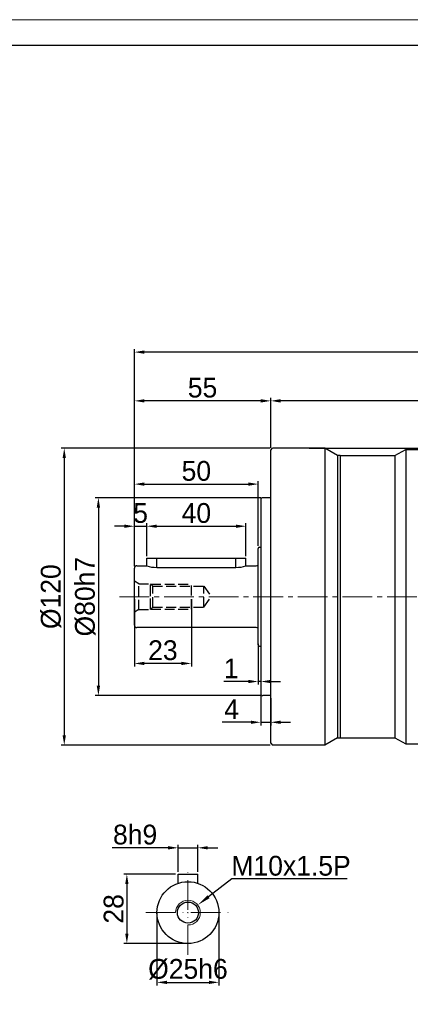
# Model space of a CAD drawing. Header units: millimetres. Extents: x 8091 to 8969, y -614 to 6.
# Tile 8 of 15: x 8344 to 8502, y -392 to 6. Entities that reach past the tile are written whole.
import ezdxf

# ---------------------------------------------------------------- set-up
doc = ezdxf.new("R2010")
doc.units = ezdxf.units.MM
doc.header["$PDSIZE"] = -5
for name, pattern in [('ACAD_ISO10W100', [18, 12, -3, 0, -3]), ('JIS_02_4.0', [5.5, 4, -1.5]), ('点画线', [18, 12, -2, 2, -2])]:
    doc.linetypes.add(name, pattern=pattern)
doc.layers.get('0').update_dxf_attribs({"lineweight": 18})
doc.layers.get('Defpoints').update_dxf_attribs({"lineweight": 18})
for name, color, linetype, lineweight in [('7中心线层', 7, '点画线', 18), ('中心线01', 7, 'JIS_02_4.0', 0), ('中心线层', 7, 'ACAD_ISO10W100', 0), ('图框_外框线', 7, 'Continuous', 18), ('尺寸线层', 3, 'Continuous', 18), ('标注线', 7, 'Continuous', 18), ('粗实线', 7, 'Continuous', 40), ('细实线', 7, 'Continuous', 18)]:
    doc.layers.add(name, color=color, linetype=linetype, lineweight=lineweight)
doc.styles.add('工程字', font='txt')
doc.dimstyles.new('DIMSTYLE_17', dxfattribs={"dimtxt": 8, "dimasz": 12, "dimexe": 0.18, "dimexo": 1, "dimgap": 1, "dimtad": 1, "dimtih": 1, "dimtoh": 1, "dimdec": 3, "dimdsep": 46, "dimtxsty": 'Standard', "dimblk": '_CAXARROW', "dimcen": 0.09, "dimdle": 24, "dimadec": 0, "dimazin": 0, "dimtfac": 0.7, "dimtdec": 3, "dimtofl": 0, "dimtmove": 0, "dimatfit": 3, "dimfxl": 1, "dimtolj": 1, "dimarcsym": 0})
doc.dimstyles.new('ISO-25', dxfattribs={"dimtxt": 8, "dimasz": 4, "dimexe": 1.25, "dimexo": 1, "dimgap": 1.3, "dimtad": 1, "dimtxsty": '工程字', "dimcen": 2, "dimdle": 8, "dimadec": 0, "dimazin": 0, "dimtfac": 1, "dimtmove": 0, "dimatfit": 3, "dimfxl": 1, "dimarcsym": 0})

# ---------------------------------------------------------------- blocks, each defined once
blk = doc.blocks.new('*D78')
at = {"layer": 'Defpoints', "color": 0, "lineweight": 30}
for p in [(8390.4, -148.24), (8445.4, -168.17), (8390.4, -215.87)]:
    blk.add_point(p, dxfattribs=at)
at = {"layer": '尺寸线层', "color": 0, "lineweight": -2}
for p, q in [((8390.4, -214.87), (8390.4, -146.99)), ((8445.4, -167.17), (8445.4, -146.99)), ((8441.4, -148.24), (8394.4, -148.24))]:
    blk.add_line(p, q, dxfattribs=at)
at = {"layer": '尺寸线层', "color": 0, "lineweight": 30}
for points in [[(8394.4, -147.57), (8394.4, -148.91), (8390.4, -148.24)], [(8441.4, -148.91), (8441.4, -147.57), (8445.4, -148.24)]]:
    blk.add_solid(points, dxfattribs=at)
at = {"layer": '尺寸线层', "color": 0, "insert": (8417.9, -142.94), "char_height": 8, "attachment_point": 5, "style": '工程字'}
blk.add_mtext('55', dxfattribs=at)
blk = doc.blocks.new('*D79')
at = {"layer": 'Defpoints', "color": 0, "lineweight": 30}
for p in [(8390.4, -128.54), (8390.4, -215.87), (8686.9, -310.17)]:
    blk.add_point(p, dxfattribs=at)
at = {"layer": '尺寸线层', "color": 0, "lineweight": -2}
for p, q in [((8390.4, -214.87), (8390.4, -127.29)), ((8686.9, -309.17), (8686.9, -127.29)), ((8682.9, -128.54), (8394.4, -128.54))]:
    blk.add_line(p, q, dxfattribs=at)
at = {"layer": '尺寸线层', "color": 0, "lineweight": 30}
for points in [[(8394.4, -127.87), (8394.4, -129.2), (8390.4, -128.54)], [(8682.9, -129.2), (8682.9, -127.87), (8686.9, -128.54)]]:
    blk.add_solid(points, dxfattribs=at)
at = {"layer": '尺寸线层', "color": 0, "insert": (8538.36, -122.57), "char_height": 8, "attachment_point": 5, "style": '工程字'}
blk.add_mtext('296,5', dxfattribs=at)
blk = doc.blocks.new('*D80')
at = {"layer": 'Defpoints', "color": 0, "lineweight": 30}
for p in [(8445.4, -148.24), (8445.4, -168.17), (8621.9, -227.37)]:
    blk.add_point(p, dxfattribs=at)
at = {"layer": '尺寸线层', "color": 0, "lineweight": -2}
for p, q in [((8445.4, -167.17), (8445.4, -146.99)), ((8621.9, -226.37), (8621.9, -146.99)), ((8617.9, -148.24), (8449.4, -148.24))]:
    blk.add_line(p, q, dxfattribs=at)
at = {"layer": '尺寸线层', "color": 0, "lineweight": 30}
for points in [[(8449.4, -147.57), (8449.4, -148.91), (8445.4, -148.24)], [(8617.9, -148.91), (8617.9, -147.57), (8621.9, -148.24)]]:
    blk.add_solid(points, dxfattribs=at)
at = {"layer": '尺寸线层', "color": 0, "insert": (8533.65, -142.27), "char_height": 8, "attachment_point": 5, "style": '工程字'}
blk.add_mtext('176,5', dxfattribs=at)
blk = doc.blocks.new('*D82')
at = {"layer": 'Defpoints', "color": 0, "lineweight": 30}
for p in [(8399.51, -354.04), (8424.51, -354.04), (8424.51, -383.23)]:
    blk.add_point(p, dxfattribs=at)
at = {"layer": '尺寸线层', "color": 0, "lineweight": -2}
for p, q in [((8399.51, -355.04), (8399.51, -384.48)), ((8424.51, -355.04), (8424.51, -384.48)), ((8403.51, -383.23), (8420.51, -383.23))]:
    blk.add_line(p, q, dxfattribs=at)
at = {"layer": '尺寸线层', "color": 0, "lineweight": 30}
for points in [[(8403.51, -382.57), (8403.51, -383.9), (8399.51, -383.23)], [(8420.51, -383.9), (8420.51, -382.57), (8424.51, -383.23)]]:
    blk.add_solid(points, dxfattribs=at)
at = {"layer": '尺寸线层', "color": 0, "insert": (8412.01, -377.93), "char_height": 8, "attachment_point": 5, "style": '工程字'}
blk.add_mtext('%%C25h6', dxfattribs=at)
blk = doc.blocks.new('*D83')
at = {"layer": 'Defpoints', "color": 0, "lineweight": 30}
for p in [(8416.01, -328.86), (8408.01, -339.54), (8416.01, -339.54)]:
    blk.add_point(p, dxfattribs=at)
at = {"layer": '尺寸线层', "color": 0, "lineweight": -2}
for p, q in [((8404.01, -328.86), (8381.36, -328.86)), ((8408.01, -338.54), (8408.01, -327.61)), ((8408.01, -328.86), (8416.01, -328.86)), ((8416.01, -338.54), (8416.01, -327.61)), ((8420.01, -328.86), (8424.01, -328.86))]:
    blk.add_line(p, q, dxfattribs=at)
at = {"layer": '尺寸线层', "color": 0, "lineweight": 30}
for points in [[(8404.01, -329.53), (8404.01, -328.19), (8408.01, -328.86)], [(8420.01, -328.19), (8420.01, -329.53), (8416.01, -328.86)]]:
    blk.add_solid(points, dxfattribs=at)
at = {"layer": '尺寸线层', "color": 0, "insert": (8390.69, -323.56), "char_height": 8, "attachment_point": 5, "style": '工程字'}
blk.add_mtext('8h9', dxfattribs=at)
blk = doc.blocks.new('*D84')
at = {"layer": 'Defpoints', "color": 0, "lineweight": 30}
for p in [(8408.01, -339.54), (8387.35, -367.54), (8412.01, -367.54)]:
    blk.add_point(p, dxfattribs=at)
at = {"layer": '尺寸线层', "color": 0, "lineweight": -2}
for p, q in [((8407.01, -339.54), (8386.1, -339.54)), ((8387.35, -343.54), (8387.35, -363.54)), ((8411.01, -367.54), (8386.1, -367.54))]:
    blk.add_line(p, q, dxfattribs=at)
at = {"layer": '尺寸线层', "color": 0, "lineweight": 30}
for points in [[(8388.02, -343.54), (8386.69, -343.54), (8387.35, -339.54)], [(8386.69, -363.54), (8388.02, -363.54), (8387.35, -367.54)]]:
    blk.add_solid(points, dxfattribs=at)
at = {"layer": '尺寸线层', "color": 0, "insert": (8382.05, -353.54), "char_height": 8, "attachment_point": 5, "rotation": 90, "style": '工程字'}
blk.add_mtext('28', dxfattribs=at)
blk = doc.blocks.new('_CAXARROW')
blk.add_hatch(color=0).paths.add_polyline_path([(0, 0), (-1, 0.125), (-1, -0.125)], flags=0)
blk = doc.blocks.new('*D85')
at = {"layer": 'Defpoints', "color": 0, "lineweight": 30}
for p in [(8415.97, -352), (8408.04, -358.09)]:
    blk.add_point(p, dxfattribs=at)
at = {"layer": '尺寸线层', "color": 0, "linetype": 'Continuous', "lineweight": -2}
for p, q in [((8429.7, -341.46), (8420.34, -348.65)), ((8476.23, -341.46), (8429.7, -341.46)), ((8411.92, -355.04), (8412.1, -355.04)), ((8412.01, -355.13), (8412.01, -354.95))]:
    blk.add_line(p, q, dxfattribs=at)
at = {"layer": '尺寸线层', "color": 0, "lineweight": -2, "xscale": 5.5, "yscale": 5.5, "zscale": 5.5, "rotation": 217.5079907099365}
blk.add_blockref('_CAXARROW', (8415.97, -352), dxfattribs=at)
at = {"layer": '尺寸线层', "color": 0, "insert": (8453.62, -336.16), "char_height": 8, "attachment_point": 5, "style": '工程字'}
blk.add_mtext('\\A1;\\A1;M10x1.5P', dxfattribs=at)
blk = doc.blocks.new('_FILLED')
at = {"linetype": 'ByBlock'}
blk.add_hatch(color=0, dxfattribs=at).paths.add_polyline_path([(0, 0), (-1, 0.133), (-1, -0.133)], flags=0)
blk = doc.blocks.new('*D86')
at = {"layer": 'Defpoints', "color": 0, "lineweight": 30}
for p in [(8459.9, -167.37), (8740.17, -167.37), (8682.24, -347.37)]:
    blk.add_point(p, dxfattribs=at)
at = {"layer": '尺寸线层', "color": 0, "lineweight": -2}
for p, q in [((8460.9, -167.37), (8741.42, -167.37)), ((8740.17, -343.37), (8740.17, -171.37)), ((8683.24, -347.37), (8741.42, -347.37))]:
    blk.add_line(p, q, dxfattribs=at)
at = {"layer": '尺寸线层', "color": 0, "lineweight": 30}
for points in [[(8740.83, -171.37), (8739.5, -171.37), (8740.17, -167.37)], [(8739.5, -343.37), (8740.83, -343.37), (8740.17, -347.37)]]:
    blk.add_solid(points, dxfattribs=at)
at = {"layer": '尺寸线层', "color": 0, "insert": (8734.87, -257.37), "char_height": 8, "attachment_point": 5, "rotation": 90, "style": '工程字'}
blk.add_mtext('180', dxfattribs=at)
blk = doc.blocks.new('*D91')
at = {"layer": 'Defpoints', "color": 0, "lineweight": 30}
for p in [(8442.4, -187.37), (8375.87, -267.37), (8442.4, -267.37)]:
    blk.add_point(p, dxfattribs=at)
at = {"layer": '尺寸线层', "color": 0, "lineweight": -2}
for p, q in [((8441.4, -187.37), (8374.62, -187.37)), ((8375.87, -191.37), (8375.87, -263.37)), ((8441.4, -267.37), (8374.62, -267.37))]:
    blk.add_line(p, q, dxfattribs=at)
at = {"layer": '尺寸线层', "color": 0, "lineweight": 30}
for points in [[(8376.53, -191.37), (8375.2, -191.37), (8375.87, -187.37)], [(8375.2, -263.37), (8376.53, -263.37), (8375.87, -267.37)]]:
    blk.add_solid(points, dxfattribs=at)
at = {"layer": '尺寸线层', "color": 0, "insert": (8370.57, -227.37), "char_height": 8, "attachment_point": 5, "rotation": 90, "style": '工程字'}
blk.add_mtext('%%C80h7', dxfattribs=at)
blk = doc.blocks.new('*D92')
at = {"layer": 'Defpoints', "color": 0, "lineweight": 30}
for p in [(8395.4, -198.9), (8395.4, -212), (8390.4, -216)]:
    blk.add_point(p, dxfattribs=at)
at = {"layer": '尺寸线层', "color": 0, "lineweight": -2}
for p, q in [((8386.4, -198.9), (8382.4, -198.9)), ((8390.4, -215), (8390.4, -197.65)), ((8390.4, -198.9), (8395.4, -198.9)), ((8395.4, -211), (8395.4, -197.65)), ((8399.4, -198.9), (8403.4, -198.9))]:
    blk.add_line(p, q, dxfattribs=at)
at = {"layer": '尺寸线层', "color": 0, "lineweight": 30}
for points in [[(8386.4, -199.57), (8386.4, -198.24), (8390.4, -198.9)], [(8399.4, -198.24), (8399.4, -199.57), (8395.4, -198.9)]]:
    blk.add_solid(points, dxfattribs=at)
at = {"layer": '尺寸线层', "color": 0, "insert": (8392.9, -193.6), "char_height": 8, "attachment_point": 5, "style": '工程字'}
blk.add_mtext('5', dxfattribs=at)
blk = doc.blocks.new('*D93')
at = {"layer": 'Defpoints', "color": 0, "lineweight": 30}
for p in [(8435.4, -198.9), (8395.4, -212), (8435.4, -212)]:
    blk.add_point(p, dxfattribs=at)
at = {"layer": '尺寸线层', "color": 0, "lineweight": -2}
for p, q in [((8395.4, -211), (8395.4, -197.65)), ((8399.4, -198.9), (8431.4, -198.9)), ((8435.4, -211), (8435.4, -197.65))]:
    blk.add_line(p, q, dxfattribs=at)
at = {"layer": '尺寸线层', "color": 0, "lineweight": 30}
for points in [[(8399.4, -198.24), (8399.4, -199.57), (8395.4, -198.9)], [(8431.4, -199.57), (8431.4, -198.24), (8435.4, -198.9)]]:
    blk.add_solid(points, dxfattribs=at)
at = {"layer": '尺寸线层', "color": 0, "insert": (8415.4, -193.6), "char_height": 8, "attachment_point": 5, "style": '工程字'}
blk.add_mtext('40', dxfattribs=at)
blk = doc.blocks.new('*D94')
at = {"layer": 'Defpoints', "color": 0, "lineweight": 30}
for p in [(8440.4, -245.48), (8441.4, -245.98), (8440.4, -261.66)]:
    blk.add_point(p, dxfattribs=at)
at = {"layer": '尺寸线层', "color": 0, "lineweight": -2}
for p, q in [((8440.4, -246.48), (8440.4, -262.91)), ((8441.4, -246.98), (8441.4, -262.91)), ((8436.4, -261.66), (8426.53, -261.66)), ((8441.4, -261.66), (8440.4, -261.66)), ((8445.4, -261.66), (8449.4, -261.66))]:
    blk.add_line(p, q, dxfattribs=at)
at = {"layer": '尺寸线层', "color": 0, "lineweight": 30}
for points in [[(8436.4, -262.33), (8436.4, -260.99), (8440.4, -261.66)], [(8445.4, -260.99), (8445.4, -262.33), (8441.4, -261.66)]]:
    blk.add_solid(points, dxfattribs=at)
at = {"layer": '尺寸线层', "color": 0, "insert": (8429.46, -256.36), "char_height": 8, "attachment_point": 5, "style": '工程字'}
blk.add_mtext('1', dxfattribs=at)
blk = doc.blocks.new('*D95')
at = {"layer": 'Defpoints', "color": 0, "lineweight": 30}
for p in [(8390.4, -227.37), (8413.4, -227.37), (8390.4, -254.35)]:
    blk.add_point(p, dxfattribs=at)
at = {"layer": '尺寸线层', "color": 0, "lineweight": -2}
for p, q in [((8390.4, -228.37), (8390.4, -255.6)), ((8413.4, -228.37), (8413.4, -255.6)), ((8409.4, -254.35), (8394.4, -254.35))]:
    blk.add_line(p, q, dxfattribs=at)
at = {"layer": '尺寸线层', "color": 0, "lineweight": 30}
for points in [[(8394.4, -253.69), (8394.4, -255.02), (8390.4, -254.35)], [(8409.4, -255.02), (8409.4, -253.69), (8413.4, -254.35)]]:
    blk.add_solid(points, dxfattribs=at)
at = {"layer": '尺寸线层', "color": 0, "insert": (8401.9, -249.05), "char_height": 8, "attachment_point": 5, "style": '工程字'}
blk.add_mtext('23', dxfattribs=at)
blk = doc.blocks.new('*D96')
at = {"layer": 'Defpoints', "color": 0, "lineweight": 30}
for p in [(8440.4, -181.89), (8440.4, -207.87), (8390.4, -215.87)]:
    blk.add_point(p, dxfattribs=at)
at = {"layer": '尺寸线层', "color": 0, "lineweight": -2}
for p, q in [((8390.4, -214.87), (8390.4, -180.64)), ((8394.4, -181.89), (8436.4, -181.89)), ((8440.4, -206.87), (8440.4, -180.64))]:
    blk.add_line(p, q, dxfattribs=at)
at = {"layer": '尺寸线层', "color": 0, "lineweight": 30}
for points in [[(8394.4, -181.22), (8394.4, -182.56), (8390.4, -181.89)], [(8436.4, -182.56), (8436.4, -181.22), (8440.4, -181.89)]]:
    blk.add_solid(points, dxfattribs=at)
at = {"layer": '尺寸线层', "color": 0, "insert": (8415.4, -176.59), "char_height": 8, "attachment_point": 5, "style": '工程字'}
blk.add_mtext('50', dxfattribs=at)
blk = doc.blocks.new('*D97')
at = {"layer": 'Defpoints', "color": 0, "lineweight": 30}
for p in [(8446.2, -167.37), (8362.08, -287.37), (8446.2, -287.37)]:
    blk.add_point(p, dxfattribs=at)
at = {"layer": '尺寸线层', "color": 0, "lineweight": -2}
for p, q in [((8445.2, -167.37), (8360.83, -167.37)), ((8362.08, -171.37), (8362.08, -283.37)), ((8445.2, -287.37), (8360.83, -287.37))]:
    blk.add_line(p, q, dxfattribs=at)
at = {"layer": '尺寸线层', "color": 0, "lineweight": 30}
for points in [[(8362.75, -171.37), (8361.41, -171.37), (8362.08, -167.37)], [(8361.41, -283.37), (8362.75, -283.37), (8362.08, -287.37)]]:
    blk.add_solid(points, dxfattribs=at)
at = {"layer": '尺寸线层', "color": 0, "insert": (8356.78, -227.37), "char_height": 8, "attachment_point": 5, "rotation": 90, "style": '工程字'}
blk.add_mtext('%%c120{}{{\\H0.7x;}{}}', dxfattribs=at)
blk = doc.blocks.new('*D98')
at = {"layer": 'Defpoints', "color": 0, "lineweight": 30}
for p in [(8441.4, -266.57), (8445.4, -267.37), (8445.4, -278.13)]:
    blk.add_point(p, dxfattribs=at)
at = {"layer": '尺寸线层', "color": 0, "lineweight": -2}
for p, q in [((8441.4, -267.57), (8441.4, -279.38)), ((8445.4, -268.37), (8445.4, -279.38)), ((8437.4, -278.13), (8425.88, -278.13)), ((8441.4, -278.13), (8445.4, -278.13)), ((8449.4, -278.13), (8453.4, -278.13))]:
    blk.add_line(p, q, dxfattribs=at)
at = {"layer": '尺寸线层', "color": 0, "lineweight": 30}
for points in [[(8437.4, -278.8), (8437.4, -277.46), (8441.4, -278.13)], [(8449.4, -277.46), (8449.4, -278.8), (8445.4, -278.13)]]:
    blk.add_solid(points, dxfattribs=at)
at = {"layer": '尺寸线层', "color": 0, "insert": (8429.64, -272.83), "char_height": 8, "attachment_point": 5, "style": '工程字'}
blk.add_mtext('4', dxfattribs=at)

msp = doc.modelspace()

# ---------------------------------------------------------------- linework, layer by layer
at = {"layer": '7中心线层'}
msp.add_line((8384.3962, -227.3697), (8621.9003, -227.3697), dxfattribs=at)
at = {"layer": '中心线01', "color": 0, "lineweight": 25}
for p, q in [((8392.1282, -222.1197), (8390.3962, -221.1197)), ((8392.1282, -232.6197), (8392.1282, -222.1197)), ((8392.1282, -222.1197), (8396.8962, -222.1197)), ((8396.8962, -232.6197), (8396.8962, -222.1197)), ((8396.8962, -232.1197), (8396.8962, -222.1197)), ((8396.8962, -222.1197), (8397.7851, -223.1197)), ((8397.1184, -222.3697), (8413.3962, -222.3697)), ((8413.3962, -232.3697), (8413.3962, -222.3697)), ((8397.7851, -231.6197), (8397.7851, -223.1197)), ((8397.7851, -223.1197), (8418.3962, -223.1197)), ((8418.3962, -231.6197), (8418.3962, -223.1197)), ((8418.3962, -223.1197), (8421.484, -227.3697)), ((8418.3962, -231.6197), (8421.484, -227.3697)), ((8392.1282, -232.6197), (8390.3962, -233.6197)), ((8392.1282, -232.6197), (8396.8962, -232.6197)), ((8396.8962, -232.6197), (8397.7851, -231.6197)), ((8397.1184, -232.3697), (8413.3962, -232.3697)), ((8397.7851, -231.6197), (8418.3962, -231.6197))]:
    msp.add_line(p, q, dxfattribs=at)
at = {"layer": '中心线层', "color": 0}
for p, q in [((8412.0076, -372.0443), (8412.0076, -338.0443)), ((8395.0076, -355.0443), (8429.0076, -355.0443))]:
    msp.add_line(p, q, dxfattribs=at)
at = {"layer": '图框_外框线', "color": 3}
msp.add_lwpolyline([(8091.4822, -614.4579), (8968.6077, -614.4579), (8968.6077, 5.7951), (8091.4822, 5.7951)], close=True, dxfattribs=at)
at = {"layer": '图框_外框线', "color": 3, "lineweight": 25}
msp.add_lwpolyline([(8143.692, -604.0159), (8958.1657, -604.0159), (8958.1657, -4.6468), (8143.692, -4.6468)], close=True, dxfattribs=at)
at = {"layer": '标注线', "lineweight": 30}
msp.add_line((8399.3962, -215.527), (8431.3962, -215.527), dxfattribs=at)
for centre, start, end in [((8399.0487, -205.1419), 249.420441, 271.916634), ((8431.7437, -205.1419), 268.083366, 290.579559)]:
    msp.add_arc(centre, 10.3909, start, end, dxfattribs=at)
at = {"layer": '粗实线', "lineweight": 30}
for p, q in [((8445.3962, -168.1697), (8446.1962, -167.3697)), ((8445.3962, -286.5697), (8445.3962, -168.1697)), ((8467.2001, -167.3696), (8446.1962, -167.3697)), ((8472.3962, -170.3696), (8467.2001, -167.3696)), ((8467.2001, -167.3696), (8467.2001, -287.3698)), ((8473.3962, -170.3696), (8472.3962, -170.3696)), ((8472.3962, -170.3696), (8472.3962, -284.3697)), ((8473.3962, -170.3696), (8495.5662, -170.3696)), ((8473.3962, -170.3696), (8473.3962, -284.3697)), ((8495.5662, -170.3696), (8499.8962, -167.8697)), ((8495.5662, -170.3696), (8495.5662, -284.3697)), ((8499.8962, -167.8697), (8514.3962, -167.8697)), ((8499.9793, -167.8697), (8499.9793, -286.8697)), ((8441.3962, -188.1697), (8441.3962, -266.5697)), ((8445.3962, -187.3697), (8442.1962, -187.3697)), ((8440.3962, -246.8697), (8440.3962, -207.8697)), ((8440.8962, -207.3697), (8441.3962, -207.3697)), ((8395.3962, -211.8697), (8435.3962, -211.8697)), ((8395.3962, -214.8697), (8395.3962, -211.8697)), ((8399.3962, -215.527), (8399.3962, -211.8697)), ((8431.3962, -215.527), (8431.3962, -211.8697)), ((8435.3962, -214.8697), (8435.3962, -211.8697)), ((8390.3962, -238.8697), (8390.3962, -215.8697)), ((8391.3962, -214.8697), (8395.3962, -214.8697)), ((8435.3962, -214.8697), (8439.5962, -214.8697)), ((8439.5962, -239.8697), (8391.3962, -239.8697)), ((8440.8962, -247.3697), (8441.3962, -247.3697)), ((8445.3962, -267.3697), (8442.1962, -267.3697)), ((8472.3962, -284.3698), (8467.2001, -287.3698)), ((8472.3962, -284.3697), (8495.5662, -284.3697)), ((8495.5662, -284.3697), (8499.8962, -286.8697)), ((8445.3962, -286.5697), (8446.1962, -287.3697)), ((8467.2001, -287.3698), (8446.1962, -287.3697)), ((8499.8962, -286.8697), (8514.3962, -286.8697)), ((8408.0076, -343.2016), (8408.0076, -339.5443)), ((8408.0076, -339.5443), (8416.0076, -339.5443)), ((8416.0076, -343.2016), (8416.0076, -339.5443))]:
    msp.add_line(p, q, dxfattribs=at)
for radius in [12.5, 4.25]:
    msp.add_circle((8412.0076, -355.0443), radius, dxfattribs=at)
for centre, radius, start, end in [((8442.1962, -188.1697), 0.8, 90, 180), ((8440.8962, -207.8697), 0.5, 90, 180), ((8439.5962, -214.0697), 0.8, 270, 0), ((8391.3962, -215.8697), 1, 90, 180), ((8391.3962, -238.8697), 1, 180, 270), ((8439.5962, -240.6697), 0.8, 0, 90), ((8440.8962, -246.8697), 0.5, 180, 270), ((8442.1962, -266.5697), 0.8, 180, 270)]:
    msp.add_arc(centre, radius, start, end, dxfattribs=at)
at = {"layer": '细实线', "color": 0}
msp.add_arc((8412.0076, -355.0443), 5, 270, 180, dxfattribs=at)

# ---------------------------------------------------------------- dimensions: what is measured, and where the dimension line sits
at = {"layer": '尺寸线层'}
for base, p1, p2, override, picture, middle in [((8390.3962, -128.5362), (8686.9003, -310.1696), (8390.3962, -215.8697), {"dimtxsty": '工程字'}, '*D79', (8538.3598, -128.5362)), ((8390.3962, -148.2384), (8445.3962, -168.1697), (8390.3962, -215.8697), {"dimtxsty": '工程字'}, '*D78', (8417.8962, -148.2384)), ((8445.3962, -148.2384), (8621.9003, -227.3697), (8445.3962, -168.1697), {"dimexo": 1, "dimgap": 1.3}, '*D80', (8533.6483, -148.2384)), ((8395.3962, -198.9028), (8390.3962, -216.0047), (8395.3962, -212.0047), {"dimexo": 1, "dimgap": 1.3}, '*D92', (8392.8962, -198.9028))]:
    dim = msp.add_linear_dim(base=base, p1=p1, p2=p2, dimstyle='ISO-25', override=override, dxfattribs=at)
    dim.commit()
    dim.dimension.update_dxf_attribs({"geometry": picture, "text_midpoint": middle, "dimtype": 160})
dim = msp.add_linear_dim(base=(8362.0811, -287.3697), p1=(8446.1962, -167.3697), p2=(8446.1962, -287.3697), angle=90, text='%%c<>{}{{\\H0.7x;}{}}', dimstyle='ISO-25', override={"dimexo": 1, "dimtxsty": '工程字'}, dxfattribs=at)
dim.commit()
dim.dimension.update_dxf_attribs({"geometry": '*D97', "text_midpoint": (8356.7811, -227.3697)})
dim = msp.add_linear_dim(base=(8740.1655, -167.3697), p1=(8682.24, -347.3696), p2=(8459.8962, -167.3697), angle=90, dimstyle='ISO-25', override={"dimtxsty": '工程字'}, dxfattribs=at)
dim.commit()
dim.dimension.update_dxf_attribs({"geometry": '*D86', "text_midpoint": (8740.1655, -257.3697), "dimtype": 160})
dim = msp.add_linear_dim(base=(8440.3962, -181.8907), p1=(8390.3962, -215.8697), p2=(8440.3962, -207.8697), dimstyle='ISO-25', dxfattribs=at)
dim.commit()
dim.dimension.update_dxf_attribs({"geometry": '*D96', "text_midpoint": (8415.3962, -176.5907)})
dim = msp.add_linear_dim(base=(8375.8662, -267.3697), p1=(8442.3962, -187.3697), p2=(8442.3962, -267.3697), angle=90, text='%%C<>h7', dimstyle='ISO-25', override={"dimexo": 1, "dimgap": 1.3}, dxfattribs=at)
dim.commit()
dim.dimension.update_dxf_attribs({"geometry": '*D91', "text_midpoint": (8375.8662, -227.3697), "dimtype": 160})
for base, p1, p2, override, picture, middle in [((8435.3962, -198.9028), (8395.3962, -212.0047), (8435.3962, -212.0047), {"dimexo": 1, "dimgap": 1.3}, '*D93', (8415.3962, -193.6028)), ((8390.3962, -254.3521), (8413.3962, -227.3697), (8390.3962, -227.3697), {"dimexo": 1, "dimtxsty": '工程字'}, '*D95', (8401.8962, -249.0521)), ((8440.3962, -261.6584), (8441.3962, -245.9772), (8440.3962, -245.4772), {"dimexo": 1, "dimgap": 1.3}, '*D94', (8429.4649, -256.3584))]:
    dim = msp.add_linear_dim(base=base, p1=p1, p2=p2, dimstyle='ISO-25', override=override, dxfattribs=at)
    dim.commit()
    dim.dimension.update_dxf_attribs({"geometry": picture, "text_midpoint": middle})
dim = msp.add_linear_dim(base=(8445.3962, -278.1297), p1=(8441.3962, -266.5697), p2=(8445.3962, -267.3697), dimstyle='ISO-25', dxfattribs=at)
dim.commit()
dim.dimension.update_dxf_attribs({"geometry": '*D98', "text_midpoint": (8429.6381, -278.1297), "dimtype": 160})
for base, p1, p2, text, picture, middle in [((8416.0076, -328.8588), (8408.0076, -339.5443), (8416.0076, -339.5443), '<>h9', '*D83', (8390.6852, -328.8588)), ((8424.5076, -383.2332), (8399.5076, -354.0443), (8424.5076, -354.0443), '%%C<>h6', '*D82', (8412.0076, -383.2332))]:
    dim = msp.add_linear_dim(base=base, p1=p1, p2=p2, text=text, dimstyle='ISO-25', override={"dimtxsty": '工程字'}, dxfattribs=at)
    dim.commit()
    dim.dimension.update_dxf_attribs({"geometry": picture, "text_midpoint": middle, "dimtype": 160})
at = {"layer": '尺寸线层', "linetype": 'Continuous'}
dim = msp.add_diameter_dim_2p(p1=(8408.0412, -358.0887), p2=(8415.9739, -351.9999), text='\\A1;M10x1.5P', dimstyle='DIMSTYLE_17', override={"dimtxt": 8, "dimasz": 5.5, "dimgap": 1.3, "dimtxsty": '工程字', "dimtol": 0, "dimldrblk": '_FILLED'}, dxfattribs=at)
dim.commit()
dim.dimension.update_dxf_attribs({"geometry": '*D85', "text_midpoint": (8453.6173, -341.4623), "dimtype": 163})
at = {"layer": '尺寸线层'}
dim = msp.add_linear_dim(base=(8387.352, -367.5443), p1=(8408.0076, -339.5443), p2=(8412.0076, -367.5443), angle=90, dimstyle='ISO-25', override={"dimtxsty": '工程字'}, dxfattribs=at)
dim.commit()
dim.dimension.update_dxf_attribs({"geometry": '*D84', "text_midpoint": (8382.052, -353.5443)})

doc.saveas('drawing.dxf')
